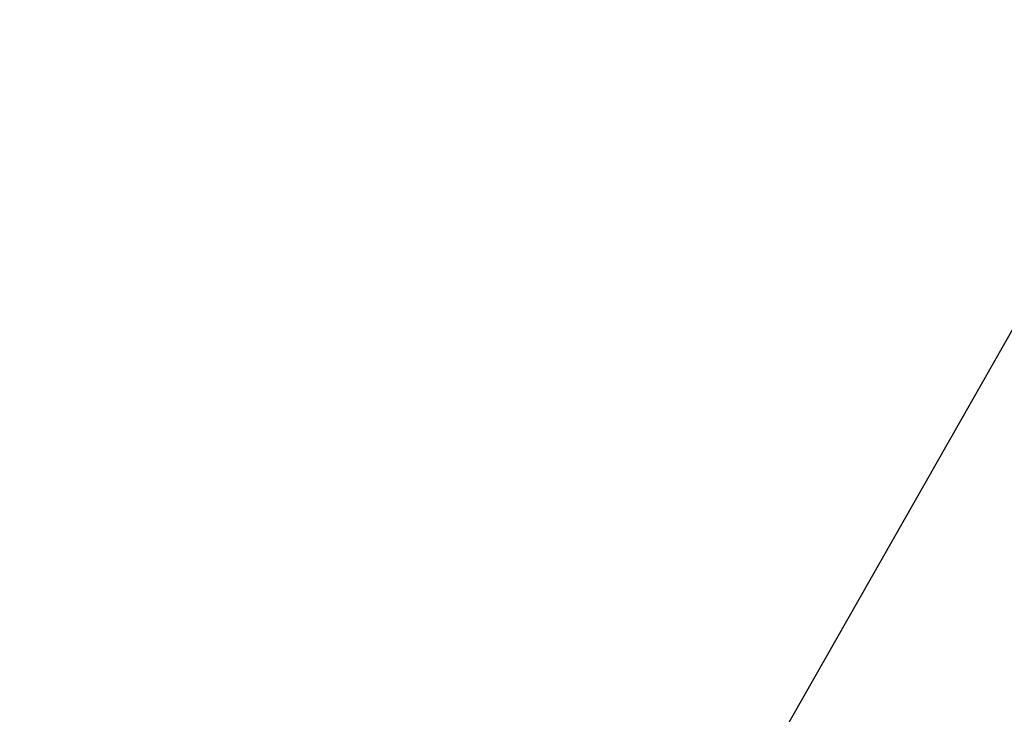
# Paper-space layout '_Trimétrica' of a CAD drawing. Header units: millimetres. Extents: x -779 to 107, y -976 to -84.
# Tile 181 of 197: x -162 to -153, y -666 to -659. Entities that reach past the tile are written whole.
import ezdxf

# ---------------------------------------------------------------- set-up
doc = ezdxf.new("R2010")
doc.units = ezdxf.units.MM

psp = doc.layouts.new('_Trimétrica')

# ---------------------------------------------------------------- linework, layer by layer
at = {"color": 7, "linetype": 'Continuous', "lineweight": 25, "flags": 128}
psp.add_lwpolyline([(-159.1667, -672.7671), (-155.4653, -666.9595), (-152.0428, -660.9404), (-148.9044, -654.7193), (-146.0549, -648.3057), (-143.4989, -641.7095), (-141.2401, -634.9409), (-139.2822, -628.0102), (-137.628, -620.9282), (-136.2802, -613.7059), (-135.2409, -606.3542), (-134.5116, -598.8847), (-134.0935, -591.3087), (-133.9871, -583.638), (-134.1928, -575.8844), (-134.7101, -568.0599), (-135.5383, -560.1765), (-136.676, -552.2464), (-138.1216, -544.2817)], dxfattribs=at)
at = {"color": 7, "linetype": 'Continuous', "lineweight": 25}
for points, knots in [([(-467.8293, -369.7426), (-467.1515, -369.2442), (-464.8491, -367.5511), (-460.7114, -364.9191), (-455.4319, -361.8476), (-449.9601, -359.0457), (-444.3205, -356.499), (-438.5177, -354.2159), (-432.5621, -352.1983), (-426.4624, -350.449), (-420.2279, -348.9701), (-413.868, -347.7635), (-407.392, -346.8305), (-400.8094, -346.1723), (-394.1297, -345.7897), (-387.3628, -345.6831), (-380.5185, -345.8525), (-373.6066, -346.2979), (-366.6375, -347.0186), (-359.6211, -348.0136), (-352.5681, -349.2818), (-345.4887, -350.8213), (-338.3936, -352.6302), (-331.2935, -354.706), (-324.1989, -357.0457), (-317.1208, -359.6462), (-310.0697, -362.5037), (-303.0565, -365.6142), (-296.092, -368.9731), (-289.1867, -372.5756), (-282.3514, -376.4164), (-275.5965, -380.4897), (-268.9325, -384.7896), (-262.3696, -389.3096), (-255.9179, -394.0429), (-249.5874, -398.9823), (-243.3879, -404.1204), (-237.3288, -409.4493), (-231.4197, -414.9609), (-225.6694, -420.6468), (-220.087, -426.4982), (-214.6809, -432.5062), (-209.4594, -438.6613), (-204.4306, -444.9543), (-199.602, -451.3752), (-194.981, -457.9143), (-190.5745, -464.5613), (-186.3892, -471.306), (-182.4313, -478.1379), (-178.7068, -485.0466), (-175.221, -492.0212), (-171.9791, -499.051), (-168.9857, -506.1252), (-166.2452, -513.2329), (-163.7615, -520.3631), (-161.5379, -527.505), (-159.5775, -534.6475), (-157.8829, -541.7799), (-156.4564, -548.8914), (-155.2996, -555.9713), (-154.4141, -563.0089), (-153.8006, -569.9939), (-153.46, -576.9158), (-153.3923, -583.7647), (-153.5974, -590.5306), (-154.0749, -597.2037), (-154.824, -603.7744), (-155.8435, -610.2334), (-157.1321, -616.5715), (-158.6881, -622.7798), (-160.5096, -628.8495), (-162.5943, -634.7718), (-164.9395, -640.5384), (-167.5432, -646.1403), (-170.3994, -651.5714), (-173.5146, -656.8148), (-176.568, -661.4689), (-178.689, -664.279), (-179.5978, -665.483)], [0, 0, 0, 0, 0.005644, 0.01917, 0.032683, 0.04618, 0.059659, 0.073117, 0.086555, 0.099972, 0.113369, 0.126746, 0.140104, 0.153445, 0.16677, 0.180082, 0.193381, 0.20667, 0.219949, 0.233221, 0.246486, 0.259746, 0.273002, 0.286255, 0.299505, 0.312753, 0.326001, 0.339247, 0.352493, 0.365739, 0.378985, 0.392231, 0.405478, 0.418725, 0.431972, 0.44522, 0.458468, 0.471716, 0.484965, 0.498213, 0.511461, 0.524709, 0.537957, 0.551204, 0.56445, 0.577695, 0.59094, 0.604184, 0.617426, 0.630668, 0.643908, 0.657148, 0.670387, 0.683626, 0.696865, 0.710103, 0.723342, 0.736583, 0.749825, 0.76307, 0.776318, 0.789571, 0.80283, 0.816095, 0.82937, 0.842655, 0.855951, 0.869261, 0.882587, 0.895929, 0.90929, 0.92267, 0.936072, 0.949495, 0.96294, 0.976405, 0.989891, 1, 1, 1, 1]), ([(-554.675, -592.6948), (-553.9344, -594.1433), (-551.7996, -598.3192), (-548.0837, -605.1647), (-543.4548, -613.1966), (-538.5906, -621.1335), (-533.5009, -628.9676), (-528.1903, -636.6901), (-522.665, -644.2924), (-516.9311, -651.7662), (-510.9952, -659.1032), (-504.8637, -666.2952), (-498.5435, -673.3343), (-492.0417, -680.2128), (-485.3654, -686.9229), (-478.5221, -693.4573), (-471.5192, -699.8087), (-464.3647, -705.97), (-457.0662, -711.9342), (-449.632, -717.6949), (-442.0702, -723.2455), (-434.3891, -728.5797), (-426.5973, -733.6916), (-418.7032, -738.5754), (-410.7156, -743.2256), (-402.6433, -747.6368), (-394.4953, -751.804), (-386.2804, -755.7225), (-378.0079, -759.3876), (-369.687, -762.7951), (-361.3268, -765.941), (-352.9366, -768.8217), (-344.526, -771.4336), (-336.1043, -773.7736), (-327.6809, -775.8389), (-319.2654, -777.627), (-310.8673, -779.1356), (-302.4961, -780.363), (-294.1614, -781.3074), (-285.8727, -781.9677), (-277.6396, -782.3431), (-269.4714, -782.4329), (-261.3778, -782.2371), (-253.368, -781.7559), (-245.4513, -780.9897), (-237.6369, -779.9396), (-229.9339, -778.6069), (-222.3511, -776.9933), (-214.8974, -775.1007), (-207.5814, -772.9317), (-200.4112, -770.489), (-193.3953, -767.7756), (-186.5411, -764.7952), (-179.8573, -761.5503), (-173.3478, -758.0493), (-167.0328, -754.2801), (-161.8871, -750.9634), (-158.9243, -748.8103), (-157.9309, -748.0884)], [0, 0, 0, 0, 0.009671, 0.02788, 0.046088, 0.064297, 0.082505, 0.100713, 0.11892, 0.137128, 0.155335, 0.173542, 0.191749, 0.209957, 0.228164, 0.246372, 0.26458, 0.282788, 0.300997, 0.319206, 0.337416, 0.355627, 0.373839, 0.392051, 0.410265, 0.428479, 0.446693, 0.464908, 0.483124, 0.50134, 0.519555, 0.537771, 0.555985, 0.574198, 0.592409, 0.610618, 0.628823, 0.647025, 0.665222, 0.683413, 0.701598, 0.719775, 0.737943, 0.756102, 0.77425, 0.792386, 0.810509, 0.828618, 0.846713, 0.864794, 0.882858, 0.900907, 0.918941, 0.936959, 0.954963, 0.972953, 0.990932, 1, 1, 1, 1])]:
    psp.add_open_spline(points, degree=3, knots=knots, dxfattribs=at)

doc.saveas('drawing.dxf')
